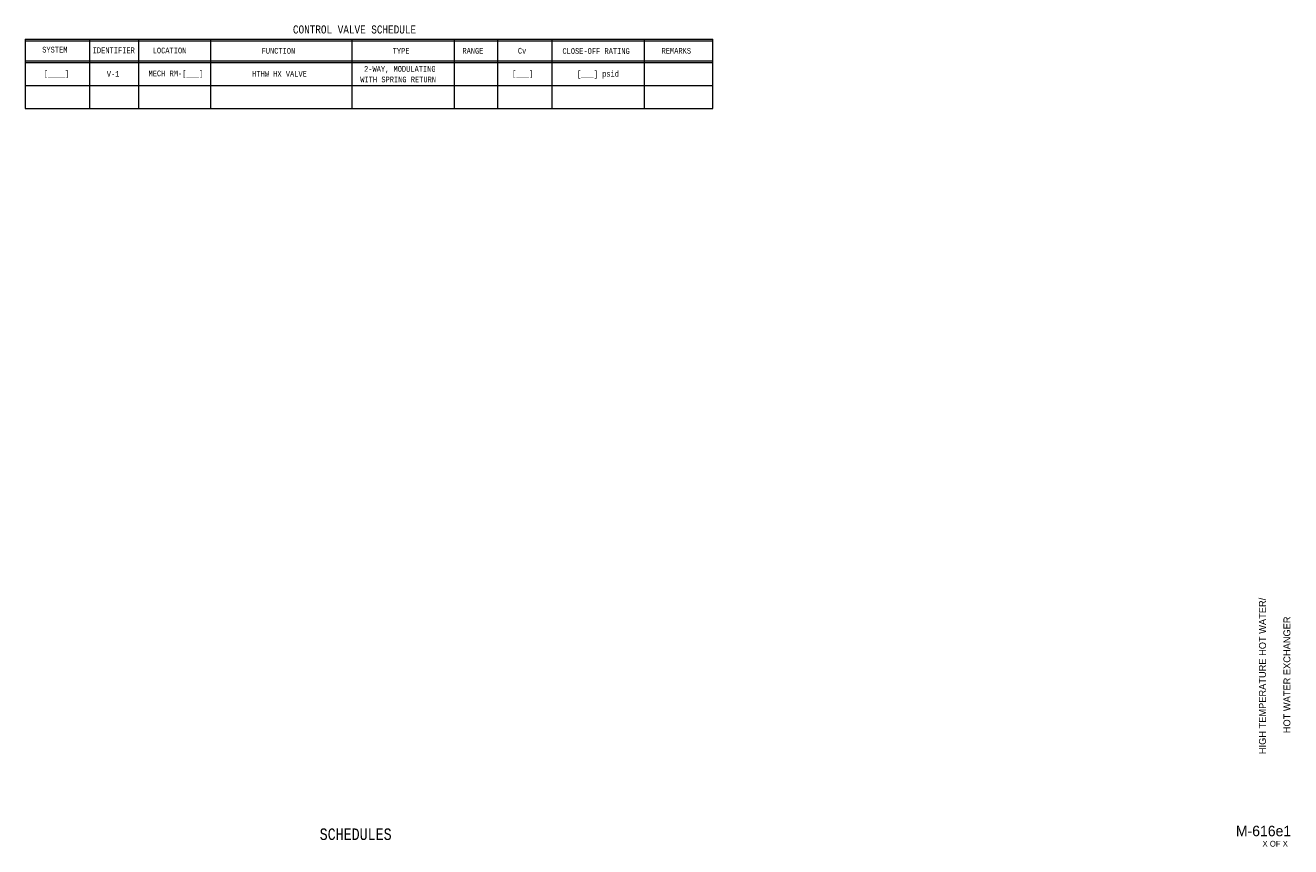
# Model space of a CAD drawing. Header units: inches. Extents: x 10.2 to 32.2, y 0.5 to 14.7.
import ezdxf
from ezdxf.enums import TextEntityAlignment as Align

# ---------------------------------------------------------------- set-up
doc = ezdxf.new("R2010")
doc.units = ezdxf.units.IN
doc.header["$MEASUREMENT"] = 0
for name, color, linetype, lineweight in [('G-ANNO-DATA', 7, 'Continuous', 0), ('M-ANNO-TEXT', 2, 'Continuous', 30), ('M-DIAG-GRPH', 6, 'Continuous', 13)]:
    doc.layers.add(name, color=color, linetype=linetype, lineweight=lineweight)
doc.styles.add('CONTROLTXT', font='monotxt.shx', dxfattribs={"width": 0.8, "height": 0.125})
doc.styles.add('Style-LOW_RES_FILLED', font='LOW_RES_FILLED.shx')

msp = doc.modelspace()

# ---------------------------------------------------------------- linework, layer by layer
at = {"layer": 'M-DIAG-GRPH'}
for p, q in [((10.241, 14.449), (10.241, 13.249)), ((10.241, 14.424), (11.374, 14.424)), ((11.342, 14.449), (22.152, 14.449)), ((11.351, 14.449), (11.351, 13.249)), ((11.355, 14.424), (22.152, 14.424)), ((12.201, 14.449), (12.201, 13.249)), ((13.45, 14.449), (13.45, 13.249)), ((15.896, 14.449), (15.896, 13.249)), ((17.669, 14.449), (17.669, 13.249)), ((18.419, 14.449), (18.419, 13.249)), ((19.359, 14.449), (19.359, 13.249)), ((20.959, 14.449), (20.959, 13.249)), ((22.15, 13.249), (22.152, 14.449)), ((10.241, 14.074), (22.152, 14.074)), ((10.241, 14.049), (22.152, 14.049)), ((10.241, 13.649), (22.151, 13.649)), ((10.241, 13.249), (22.15, 13.249))]:
    msp.add_line(p, q, dxfattribs=at)
at = {"layer": 'M-DIAG-GRPH', "flags": 128}
msp.add_lwpolyline([(10.241, 14.449), (11.361, 14.449)], dxfattribs=at)

# ---------------------------------------------------------------- texts
at = {"layer": 'G-ANNO-DATA', "color": 7, "linetype": 'Continuous', "lineweight": 0, "style": 'Style-LOW_RES_FILLED'}
for s, p in [('HIGH TEMPERATURE HOT WATER/', (31.67, 3.413)), ('HOT WATER EXCHANGER', (32.093, 3.432))]:
    msp.add_text(s, height=0.12, rotation=90, dxfattribs=at).set_placement(p, align=Align.MIDDLE_CENTER)
msp.add_text('M-616e1', height=0.1815, dxfattribs=at).set_placement((31.688, 0.726), align=Align.MIDDLE_CENTER)
msp.add_text('X OF X', height=0.1, dxfattribs=at).set_placement((31.671, 0.555), align=Align.TOP_LEFT)
at = {"layer": 'M-ANNO-TEXT', "style": 'CONTROLTXT', "width": 0.8}
msp.add_text('CONTROL VALVE SCHEDULE', height=0.14, dxfattribs=at).set_placement((15.943, 14.549), align=Align.CENTER)
for s, p in [('SYSTEM', (10.752, 14.269)), ('IDENTIFIER', (11.773, 14.258)), ('FUNCTION', (14.625, 14.249)), ('TYPE', (16.75, 14.249)), ('RANGE', (17.994, 14.249)), ('Cv', (18.846, 14.25)), ('CLOSE-OFF RATING', (20.127, 14.245)), ('REMARKS', (21.517, 14.249)), ('[____]', (10.78, 13.857)), ('V-1', (11.762, 13.849)), ('MECH RM-[___]', (12.849, 13.857)), ('HTHW HX VALVE', (14.644, 13.849)), ('2-WAY, MODULATING', (16.728, 13.935)), ('[___]', (18.855, 13.857)), ('[___] psid', (20.16, 13.85)), ('WITH SPRING RETURN', (16.699, 13.752))]:
    msp.add_text(s, height=0.1, dxfattribs=at).set_placement(p, align=Align.MIDDLE_CENTER)
at = {"layer": 'M-ANNO-TEXT', "linetype": 'Continuous', "style": 'CONTROLTXT', "width": 0.8}
msp.add_text('SCHEDULES', height=0.2, dxfattribs=at).set_placement((15.963, 0.57), align=Align.CENTER)
at = {"layer": 'M-ANNO-TEXT', "insert": (12.739, 14.254), "char_height": 0.1, "width": 0.8, "attachment_point": 5, "style": 'CONTROLTXT'}
msp.add_mtext('\\H1.000000x;\\W0.800000;LOCATION', dxfattribs=at)

doc.saveas('drawing.dxf')
